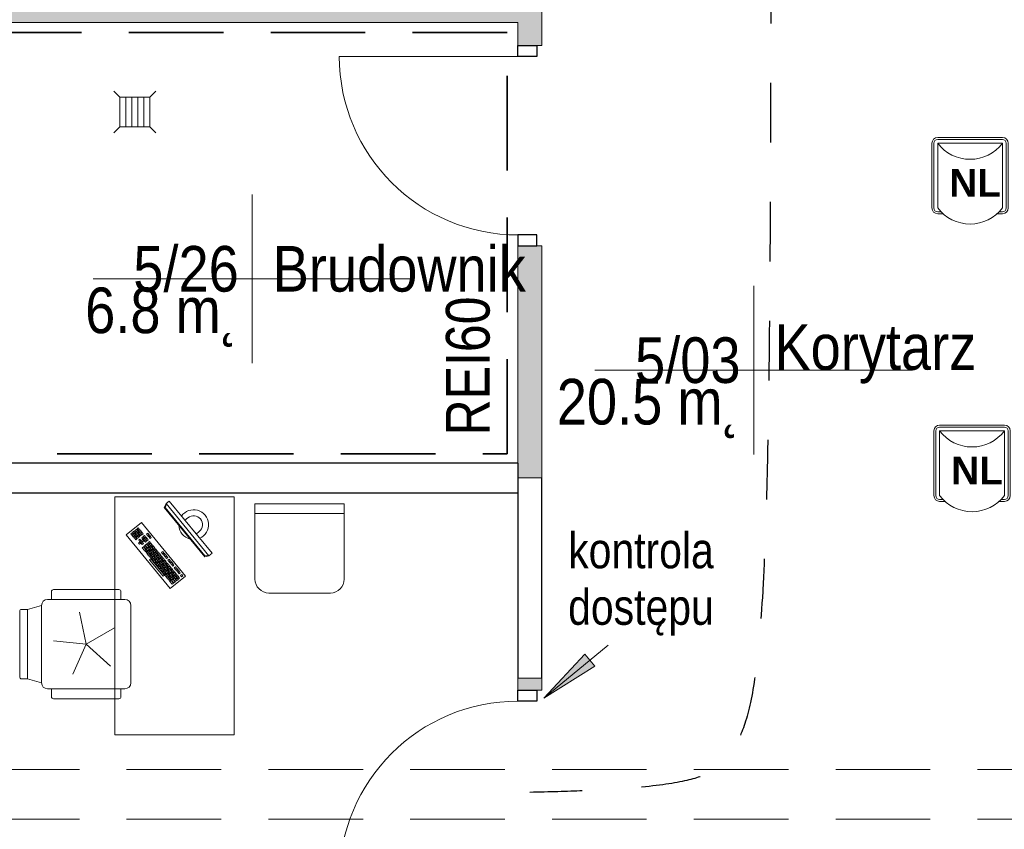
# Model space of a CAD drawing. Header units: centimetres. Extents: x -1316 to 21770, y -8842 to 3590.
# Tile 16 of 125: x 34 to 530, y 391 to 799. Entities that reach past the tile are written whole.
import ezdxf

# ---------------------------------------------------------------- set-up
doc = ezdxf.new("R2010")
doc.units = ezdxf.units.CM
for name, pattern in [('Dash', [60, 30, -30]), ('Hidden', [71.4375, 47.625, -23.8125]), ('Ukryte', [71.438, 47.625, -23.813])]:
    doc.linetypes.add(name, pattern=pattern)
for name, color, linetype, lineweight in [('A-AREA-IDEN', 2, 'Continuous', 13), ('A-DETL', 90, 'Continuous', 9), ('A-DETL-GENF', 92, 'Continuous', 9), ('A-DETL-HDLN', 90, 'Ukryte', 9), ('A-DETL-MEDM', 33, 'Continuous', 13), ('A-DOOR', 31, 'Continuous', 13), ('A-WALL', 113, 'Continuous', 13), ('A-WALL-PATT', 111, 'Continuous', 13), ('G-ANNO-TEXT', 231, 'Continuous', 13), ('I-FURN', 30, 'Continuous', 9), ('P-SANR-FIXT', 6, 'Continuous', 9), ('PRZYW_Elementy_inst_przyw', 7, 'Continuous', 9)]:
    doc.layers.add(name, color=color, linetype=linetype, lineweight=lineweight)
doc.styles.add('adam', font='arialbd.ttf')
doc.styles.add('Arial Narrow', font='ARIALN.TTF', dxfattribs={"height": 22})
doc.styles.add('Arial Narrow_6', font='ARIALN.TTF', dxfattribs={"height": 18})
doc.styles.add('Arial_11', font='arial.ttf', dxfattribs={"width": 0.85, "height": 23})

# ---------------------------------------------------------------- blocks, each defined once
blk = doc.blocks.new('kratka ściekowa - kratka ściekowa-822328-5_piętro III __10_50 m_ - stan projektowany')
at = {"layer": 'P-SANR-FIXT'}
for p, q in [((-10.5, 10.5), (-7.5, 7.5)), ((10.5, 10.5), (7.5, 7.5)), ((-7.5, 7.5), (-7.5, -7.5)), ((7.5, 7.5), (-7.5, 7.5)), ((-4.5, 7.5), (-4.5, -7.5)), ((-1.5, 7.5), (-1.5, -7.5)), ((1.5, 7.5), (1.5, -7.5)), ((4.5, 7.5), (4.5, -7.5)), ((7.5, -7.5), (7.5, 7.5)), ((-10.5, -10.5), (-7.5, -7.5)), ((-7.5, -7.5), (7.5, -7.5)), ((7.5, -7.5), (10.5, -10.5))]:
    blk.add_line(p, q, dxfattribs=at)
blk = doc.blocks.new('DRZWI 1S - automatyczna etykieta - Drzwi 90-2322410-5_piętro III __10_50 m_ - stan projektowany')
at = {"layer": 'A-DETL-GENF'}
for p, q in [((-50.5, 3.5), (-45, 3.5)), ((-50.5, -6), (-50.5, 3.5)), ((-45, 3.5), (-45, -6)), ((45, 3.5), (50.5, 3.5)), ((45, -6), (45, 3.5)), ((50.5, 3.5), (50.5, -6)), ((-45, -6), (-50.5, -6)), ((50.5, -6), (45, -6))]:
    blk.add_line(p, q, dxfattribs=at)
at = {"layer": 'A-DETL-MEDM', "lineweight": 25}
for p, q in [((-50.5, -6), (-50.5, 3.5)), ((-50.5, 3.5), (-45, 3.5)), ((-45, 3.5), (-45, -6)), ((45, 3.5), (45, -6)), ((50.5, 3.5), (45, 3.5)), ((50.5, -6), (50.5, 3.5)), ((-45, -6), (-50.5, -6)), ((45, -6), (50.5, -6))]:
    blk.add_line(p, q, dxfattribs=at)
at = {"layer": 'A-DOOR'}
blk.add_line((45, -6), (45, -96), dxfattribs=at)
blk.add_arc((45, -6), 90, 180, 270, dxfattribs=at)
blk = doc.blocks.new('DRZWI 1S - automatyczna etykieta - Drzwi 90 _PPOŻ EI30 łazienkowe_-2486748-5_piętro III __10_50 m_ - stan projektowany')
at = {"layer": 'A-DETL-GENF'}
for p, q in [((-50.5, 6), (-50.5, -3.5)), ((-45, 6), (-50.5, 6)), ((-45, -3.5), (-45, 6)), ((50.5, 6), (45, 6)), ((45, 6), (45, -3.5)), ((50.5, -3.5), (50.5, 6)), ((-50.5, -3.5), (-45, -3.5)), ((45, -3.5), (50.5, -3.5))]:
    blk.add_line(p, q, dxfattribs=at)
at = {"layer": 'A-DETL-MEDM', "lineweight": 25}
for p, q in [((-45, 6), (-50.5, 6)), ((-50.5, 6), (-50.5, -3.5)), ((-45, -3.5), (-45, 6)), ((45, -3.5), (45, 6)), ((45, 6), (50.5, 6)), ((50.5, 6), (50.5, -3.5)), ((-50.5, -3.5), (-45, -3.5)), ((50.5, -3.5), (45, -3.5))]:
    blk.add_line(p, q, dxfattribs=at)
at = {"layer": 'A-DOOR'}
blk.add_line((45, 6), (45, 96), dxfattribs=at)
blk.add_arc((45, 6), 90, 90, 180, dxfattribs=at)
blk = doc.blocks.new('biurko lekarskie 60x120 - biurko lekarskie 60x120-1270917-5_piętro III __10_50 m_ - stan projektowany')
at = {"layer": 'I-FURN'}
for p, q in [((-76.23, 30), (43.77, 30)), ((-76.23, -30), (-76.23, 30)), ((43.77, 30), (43.77, -30)), ((-2.52, 2.15), (24.52, 24.38)), ((22.75, 20.08), (22.13, 19.57)), ((23.25, 19.46), (22.75, 20.08)), ((23.52, 20.71), (22.9, 20.21)), ((22.9, 20.21), (23.41, 19.59)), ((23.41, 19.59), (24.03, 20.1)), ((24.03, 20.1), (23.52, 20.71)), ((24.15, 19.94), (23.54, 19.43)), ((24.29, 21.35), (23.67, 20.84)), ((23.67, 20.84), (24.18, 20.22)), ((24.66, 19.32), (24.15, 19.94)), ((24.18, 20.22), (24.8, 20.73)), ((24.8, 20.73), (24.29, 21.35)), ((24.93, 20.58), (24.31, 20.07)), ((24.31, 20.07), (24.82, 19.45)), ((25.06, 21.99), (24.45, 21.48)), ((24.45, 21.48), (24.95, 20.86)), ((24.52, 24.38), (30.87, 16.66)), ((24.82, 19.45), (25.43, 19.96)), ((25.43, 19.96), (24.93, 20.58)), ((24.95, 20.86), (25.57, 21.37)), ((25.57, 21.37), (25.06, 21.99)), ((25.7, 21.21), (25.08, 20.7)), ((25.08, 20.7), (25.59, 20.09)), ((25.59, 20.09), (26.21, 20.59)), ((26.21, 20.59), (25.7, 21.21)), ((26.33, 20.44), (25.72, 19.93)), ((25.72, 19.93), (26.22, 19.31)), ((26.84, 19.82), (26.33, 20.44)), ((30.87, 16.66), (3.83, -5.57)), ((16.57, 15), (15.95, 14.49)), ((17.08, 14.38), (16.57, 15)), ((18.11, 16.27), (16.72, 15.13)), ((16.72, 15.13), (17.23, 14.51)), ((17.23, 14.51), (18.62, 15.65)), ((18.75, 15.5), (17.36, 14.35)), ((18.62, 15.65), (18.11, 16.27)), ((19.26, 14.88), (18.75, 15.5)), ((20.29, 16.77), (19.67, 16.26)), ((19.67, 16.26), (20.18, 15.64)), ((20.43, 18.17), (19.81, 17.67)), ((19.81, 17.67), (20.32, 17.05)), ((20.18, 15.64), (20.8, 16.15)), ((20.8, 16.15), (20.29, 16.77)), ((20.32, 17.05), (20.94, 17.56)), ((20.94, 17.56), (20.43, 18.17)), ((21.06, 17.4), (20.45, 16.89)), ((20.45, 16.89), (20.95, 16.28)), ((21.56, 15.22), (20.94, 14.71)), ((20.95, 16.28), (21.57, 16.78)), ((21.57, 16.78), (21.06, 17.4)), ((21.7, 16.63), (21.08, 16.12)), ((21.08, 16.12), (21.59, 15.5)), ((21.84, 18.04), (21.22, 17.53)), ((21.22, 17.53), (21.73, 16.91)), ((22.07, 14.6), (21.56, 15.22)), ((21.59, 15.5), (22.21, 16.01)), ((22.21, 16.01), (21.7, 16.63)), ((22.33, 15.86), (21.72, 15.35)), ((21.72, 15.35), (22.22, 14.73)), ((21.73, 16.91), (22.34, 17.42)), ((22.34, 17.42), (21.84, 18.04)), ((22.13, 19.57), (22.64, 18.95)), ((22.22, 14.73), (22.84, 15.24)), ((22.84, 15.24), (22.33, 15.86)), ((22.97, 15.08), (22.35, 14.58)), ((23.11, 16.49), (22.49, 15.98)), ((22.49, 15.98), (23, 15.37)), ((22.64, 18.95), (23.25, 19.46)), ((23.38, 19.31), (22.76, 18.8)), ((22.76, 18.8), (23.27, 18.18)), ((23.48, 14.47), (22.97, 15.08)), ((23, 15.37), (23.61, 15.87)), ((23.61, 15.87), (23.11, 16.49)), ((23.74, 15.72), (23.12, 15.21)), ((23.12, 15.21), (23.63, 14.59)), ((23.27, 18.18), (23.89, 18.69)), ((23.89, 18.69), (23.38, 19.31)), ((24.02, 18.53), (23.4, 18.03)), ((23.4, 18.03), (23.91, 17.41)), ((23.54, 19.43), (24.04, 18.82)), ((23.63, 14.59), (24.25, 15.1)), ((24.25, 15.1), (23.74, 15.72)), ((23.91, 17.41), (24.52, 17.92)), ((24.52, 17.92), (24.02, 18.53)), ((24.65, 17.76), (24.03, 17.25)), ((24.03, 17.25), (24.54, 16.64)), ((24.04, 18.82), (24.66, 19.32)), ((24.79, 19.17), (24.17, 18.66)), ((24.17, 18.66), (24.68, 18.04)), ((24.54, 16.64), (25.16, 17.14)), ((25.16, 17.14), (24.65, 17.76)), ((25.29, 16.99), (24.67, 16.48)), ((24.67, 16.48), (25.18, 15.86)), ((24.68, 18.04), (25.3, 18.55)), ((25.3, 18.55), (24.79, 19.17)), ((25.42, 18.4), (24.81, 17.89)), ((24.81, 17.89), (25.31, 17.27)), ((25.56, 19.81), (24.94, 19.3)), ((24.94, 19.3), (25.45, 18.68)), ((25.18, 15.86), (25.79, 16.37)), ((25.79, 16.37), (25.29, 16.99)), ((25.31, 17.27), (25.93, 17.78)), ((25.93, 17.78), (25.42, 18.4)), ((26.06, 17.63), (25.44, 17.12)), ((25.44, 17.12), (25.95, 16.5)), ((25.45, 18.68), (26.07, 19.19)), ((26.07, 19.19), (25.56, 19.81)), ((26.2, 19.03), (25.58, 18.52)), ((25.58, 18.52), (26.09, 17.91)), ((25.95, 16.5), (26.57, 17.01)), ((26.57, 17.01), (26.06, 17.63)), ((26.09, 17.91), (26.7, 18.41)), ((26.7, 18.41), (26.2, 19.03)), ((26.83, 18.26), (26.21, 17.75)), ((26.21, 17.75), (26.72, 17.13)), ((26.22, 19.31), (26.84, 19.82)), ((26.97, 19.67), (26.35, 19.16)), ((26.35, 19.16), (26.86, 18.54)), ((26.72, 17.13), (27.34, 17.64)), ((27.34, 17.64), (26.83, 18.26)), ((26.86, 18.54), (27.48, 19.05)), ((27.48, 19.05), (26.97, 19.67)), ((27.6, 18.9), (26.99, 18.39)), ((26.99, 18.39), (27.49, 17.77)), ((27.49, 17.77), (28.11, 18.28)), ((28.11, 18.28), (27.6, 18.9)), ((3.73, 5.74), (12.07, 12.6)), ((12.58, 11.98), (4.24, 5.12)), ((11.16, 10.55), (10.54, 10.04)), ((10.54, 10.04), (11.05, 9.43)), ((11.05, 9.43), (11.67, 9.93)), ((11.67, 9.93), (11.16, 10.55)), ((11.93, 11.19), (11.31, 10.68)), ((11.31, 10.68), (11.82, 10.06)), ((11.82, 10.06), (12.44, 10.57)), ((12.44, 10.57), (11.93, 11.19)), ((12.57, 10.42), (11.95, 9.91)), ((12.07, 12.6), (12.58, 11.98)), ((12.71, 11.82), (12.09, 11.31)), ((12.09, 11.31), (12.6, 10.7)), ((13.08, 9.8), (12.57, 10.42)), ((12.6, 10.7), (13.21, 11.2)), ((13.21, 11.2), (12.71, 11.82)), ((13.34, 11.05), (12.72, 10.54)), ((12.72, 10.54), (13.23, 9.92)), ((13.48, 12.46), (12.86, 11.95)), ((12.86, 11.95), (13.37, 11.33)), ((13.23, 9.92), (13.85, 10.43)), ((13.85, 10.43), (13.34, 11.05)), ((13.98, 10.28), (13.36, 9.77)), ((13.37, 11.33), (13.99, 11.84)), ((13.99, 11.84), (13.48, 12.46)), ((14.11, 11.69), (13.49, 11.18)), ((13.49, 11.18), (14, 10.56)), ((14.25, 13.09), (13.63, 12.58)), ((13.63, 12.58), (14.14, 11.97)), ((14.48, 9.66), (13.98, 10.28)), ((14, 10.56), (14.62, 11.07)), ((14.62, 11.07), (14.11, 11.69)), ((14.75, 10.91), (14.13, 10.41)), ((14.13, 10.41), (14.64, 9.79)), ((14.14, 11.97), (14.76, 12.48)), ((14.76, 12.48), (14.25, 13.09)), ((14.88, 12.32), (14.27, 11.81)), ((14.27, 11.81), (14.78, 11.19)), ((15.02, 13.73), (14.4, 13.22)), ((14.4, 13.22), (14.91, 12.6)), ((14.64, 9.79), (15.26, 10.3)), ((15.26, 10.3), (14.75, 10.91)), ((15.38, 10.14), (14.76, 9.63)), ((14.78, 11.19), (15.39, 11.7)), ((15.39, 11.7), (14.88, 12.32)), ((15.52, 11.55), (14.9, 11.04)), ((14.9, 11.04), (15.41, 10.42)), ((14.91, 12.6), (15.53, 13.11)), ((15.53, 13.11), (15.02, 13.73)), ((15.66, 12.96), (15.04, 12.45)), ((15.04, 12.45), (15.55, 11.83)), ((15.79, 14.36), (15.18, 13.86)), ((15.18, 13.86), (15.68, 13.24)), ((15.89, 9.52), (15.38, 10.14)), ((15.41, 10.42), (16.03, 10.93)), ((16.03, 10.93), (15.52, 11.55)), ((16.16, 10.78), (15.54, 10.27)), ((15.54, 10.27), (16.05, 9.65)), ((15.55, 11.83), (16.17, 12.34)), ((16.17, 12.34), (15.66, 12.96)), ((16.29, 12.18), (15.67, 11.68)), ((15.67, 11.68), (16.18, 11.06)), ((15.68, 13.24), (16.3, 13.75)), ((16.3, 13.75), (15.79, 14.36)), ((16.43, 13.59), (15.81, 13.08)), ((15.81, 13.08), (16.32, 12.46)), ((15.95, 14.49), (16.46, 13.87)), ((16.05, 9.65), (16.66, 10.16)), ((16.66, 10.16), (16.16, 10.78)), ((16.79, 10), (16.17, 9.5)), ((16.18, 11.06), (16.8, 11.57)), ((16.8, 11.57), (16.29, 12.18)), ((16.93, 11.41), (16.31, 10.9)), ((16.31, 10.9), (16.82, 10.29)), ((16.32, 12.46), (16.94, 12.97)), ((16.94, 12.97), (16.43, 13.59)), ((17.06, 12.82), (16.45, 12.31)), ((16.45, 12.31), (16.96, 11.69)), ((16.46, 13.87), (17.08, 14.38)), ((17.2, 14.23), (16.58, 13.72)), ((16.58, 13.72), (17.09, 13.1)), ((17.3, 9.39), (16.79, 10)), ((16.82, 10.29), (17.44, 10.79)), ((17.44, 10.79), (16.93, 11.41)), ((17.56, 10.64), (16.94, 10.13)), ((16.94, 10.13), (17.45, 9.51)), ((16.96, 11.69), (17.57, 12.2)), ((17.57, 12.2), (17.06, 12.82)), ((17.7, 12.05), (17.08, 11.54)), ((17.08, 11.54), (17.59, 10.92)), ((17.09, 13.1), (17.71, 13.61)), ((17.71, 13.61), (17.2, 14.23)), ((17.84, 13.45), (17.22, 12.95)), ((17.22, 12.95), (17.73, 12.33)), ((17.36, 14.35), (17.86, 13.74)), ((17.45, 9.51), (18.07, 10.02)), ((18.07, 10.02), (17.56, 10.64)), ((17.59, 10.92), (18.21, 11.43)), ((18.21, 11.43), (17.7, 12.05)), ((18.34, 11.27), (17.72, 10.77)), ((17.72, 10.77), (18.23, 10.15)), ((17.73, 12.33), (18.35, 12.84)), ((18.35, 12.84), (17.84, 13.45)), ((18.47, 12.68), (17.85, 12.17)), ((17.85, 12.17), (18.36, 11.56)), ((17.86, 13.74), (19.26, 14.88)), ((19.38, 14.72), (17.99, 13.58)), ((17.99, 13.58), (18.5, 12.96)), ((18.23, 10.15), (18.84, 10.66)), ((18.84, 10.66), (18.34, 11.27)), ((18.36, 11.56), (18.98, 12.06)), ((18.98, 12.06), (18.47, 12.68)), ((19.11, 11.91), (18.49, 11.4)), ((18.49, 11.4), (19, 10.78)), ((18.5, 12.96), (19.89, 14.11)), ((19.24, 13.32), (18.63, 12.81)), ((18.63, 12.81), (19.14, 12.19)), ((19, 10.78), (19.62, 11.29)), ((19.62, 11.29), (19.11, 11.91)), ((19.14, 12.19), (19.75, 12.7)), ((19.75, 12.7), (19.24, 13.32)), ((19.88, 12.54), (19.26, 12.04)), ((19.26, 12.04), (19.77, 11.42)), ((19.89, 14.11), (19.38, 14.72)), ((20.02, 13.95), (19.4, 13.44)), ((19.4, 13.44), (19.91, 12.83)), ((19.77, 11.42), (20.39, 11.93)), ((20.39, 11.93), (19.88, 12.54)), ((19.91, 12.83), (20.53, 13.33)), ((20.53, 13.33), (20.02, 13.95)), ((20.65, 13.18), (20.03, 12.67)), ((20.03, 12.67), (20.54, 12.05)), ((20.54, 12.05), (21.16, 12.56)), ((21.16, 12.56), (20.65, 13.18)), ((20.94, 14.71), (21.45, 14.1)), ((21.45, 14.1), (22.07, 14.6)), ((22.2, 14.45), (21.58, 13.94)), ((21.58, 13.94), (22.09, 13.32)), ((22.09, 13.32), (22.71, 13.83)), ((22.71, 13.83), (22.2, 14.45)), ((22.35, 14.58), (22.86, 13.96)), ((23.39, 12.84), (22.77, 12.33)), ((22.77, 12.33), (23.28, 11.72)), ((22.86, 13.96), (23.48, 14.47)), ((23.28, 11.72), (23.9, 12.22)), ((23.9, 12.22), (23.39, 12.84)), ((24.16, 13.48), (23.54, 12.97)), ((23.54, 12.97), (24.05, 12.35)), ((24.05, 12.35), (24.67, 12.86)), ((24.67, 12.86), (24.16, 13.48)), ((24.93, 14.11), (24.32, 13.6)), ((24.32, 13.6), (24.83, 12.99)), ((24.83, 12.99), (25.44, 13.49)), ((25.44, 13.49), (24.93, 14.11)), ((4.24, 5.12), (3.73, 5.74)), ((4.98, 5.47), (4.36, 4.96)), ((4.36, 4.96), (4.87, 4.35)), ((5.49, 4.85), (4.98, 5.47)), ((5.75, 6.11), (5.14, 5.6)), ((5.14, 5.6), (5.64, 4.98)), ((5.64, 4.98), (6.26, 5.49)), ((6.26, 5.49), (5.75, 6.11)), ((6.39, 5.33), (5.77, 4.83)), ((5.91, 6.23), (6.53, 6.74)), ((6.42, 5.62), (5.91, 6.23)), ((6.9, 4.72), (6.39, 5.33)), ((7.03, 6.12), (6.42, 5.62)), ((6.53, 6.74), (7.03, 6.12)), ((6.54, 5.46), (7.16, 5.97)), ((7.05, 4.84), (6.54, 5.46)), ((7.3, 7.38), (6.68, 6.87)), ((6.68, 6.87), (7.19, 6.25)), ((7.67, 5.35), (7.05, 4.84)), ((7.16, 5.97), (7.67, 5.35)), ((7.18, 4.69), (7.8, 5.2)), ((7.19, 6.25), (7.81, 6.76)), ((7.81, 6.76), (7.3, 7.38)), ((7.93, 6.6), (7.32, 6.1)), ((7.32, 6.1), (7.82, 5.48)), ((8.07, 8.01), (7.45, 7.5)), ((7.45, 7.5), (7.96, 6.89)), ((7.8, 5.2), (8.3, 4.58)), ((7.82, 5.48), (8.44, 5.99)), ((8.44, 5.99), (7.93, 6.6)), ((8.57, 5.83), (7.95, 5.32)), ((7.95, 5.32), (8.46, 4.71)), ((7.96, 6.89), (8.58, 7.39)), ((9.21, 6.62), (8.07, 8.01)), ((8.71, 7.24), (8.09, 6.73)), ((8.09, 6.73), (8.6, 6.11)), ((8.84, 8.65), (8.23, 8.14)), ((8.23, 8.14), (8.73, 7.52)), ((8.46, 4.71), (9.08, 5.21)), ((9.08, 5.21), (8.57, 5.83)), ((9.2, 5.06), (8.59, 4.55)), ((8.6, 6.11), (9.21, 6.62)), ((9.34, 6.47), (8.72, 5.96)), ((8.72, 5.96), (9.23, 5.34)), ((8.73, 7.52), (9.35, 8.03)), ((9.35, 8.03), (8.84, 8.65)), ((9.48, 7.87), (8.86, 7.37)), ((8.86, 7.37), (9.37, 6.75)), ((9.62, 9.28), (9, 8.77)), ((9, 8.77), (9.51, 8.16)), ((9.71, 4.44), (9.2, 5.06)), ((9.23, 5.34), (9.85, 5.85)), ((9.85, 5.85), (9.34, 6.47)), ((9.98, 5.69), (9.36, 5.19)), ((9.36, 5.19), (9.87, 4.57)), ((9.37, 6.75), (9.99, 7.26)), ((9.99, 7.26), (9.48, 7.87)), ((10.11, 7.1), (9.5, 6.59)), ((9.5, 6.59), (10, 5.98)), ((9.51, 8.16), (10.12, 8.66)), ((10.12, 8.66), (9.62, 9.28)), ((10.25, 8.51), (9.63, 8)), ((9.63, 8), (10.14, 7.38)), ((10.39, 9.92), (9.77, 9.41)), ((9.77, 9.41), (10.28, 8.79)), ((9.87, 4.57), (10.48, 5.08)), ((10.48, 5.08), (9.98, 5.69)), ((10, 5.98), (10.62, 6.48)), ((10.62, 6.48), (10.11, 7.1)), ((10.75, 6.33), (10.13, 5.82)), ((10.13, 5.82), (10.64, 5.2)), ((10.14, 7.38), (10.76, 7.89)), ((10.76, 7.89), (10.25, 8.51)), ((10.89, 7.74), (10.27, 7.23)), ((10.27, 7.23), (10.78, 6.61)), ((10.28, 8.79), (10.9, 9.3)), ((10.9, 9.3), (10.39, 9.92)), ((11.02, 9.15), (10.41, 8.64)), ((10.41, 8.64), (10.91, 8.02)), ((10.64, 5.2), (11.26, 5.71)), ((11.26, 5.71), (10.75, 6.33)), ((11.38, 5.56), (10.77, 5.05)), ((10.77, 5.05), (11.27, 4.43)), ((10.78, 6.61), (11.39, 7.12)), ((11.39, 7.12), (10.89, 7.74)), ((11.52, 6.97), (10.9, 6.46)), ((10.9, 6.46), (11.41, 5.84)), ((10.91, 8.02), (11.53, 8.53)), ((11.53, 8.53), (11.02, 9.15)), ((11.66, 8.37), (11.04, 7.86)), ((11.04, 7.86), (11.55, 7.25)), ((11.8, 9.78), (11.18, 9.27)), ((11.18, 9.27), (11.69, 8.65)), ((11.89, 4.94), (11.38, 5.56)), ((11.41, 5.84), (12.03, 6.35)), ((12.03, 6.35), (11.52, 6.97)), ((12.16, 6.19), (11.54, 5.68)), ((11.54, 5.68), (12.05, 5.07)), ((11.55, 7.25), (12.17, 7.75)), ((12.17, 7.75), (11.66, 8.37)), ((12.29, 7.6), (11.68, 7.09)), ((11.68, 7.09), (12.18, 6.47)), ((11.69, 8.65), (12.3, 9.16)), ((12.3, 9.16), (11.8, 9.78)), ((12.43, 9.01), (11.81, 8.5)), ((11.81, 8.5), (12.32, 7.88)), ((11.95, 9.91), (12.46, 9.29)), ((12.05, 5.07), (12.66, 5.57)), ((12.66, 5.57), (12.16, 6.19)), ((12.18, 6.47), (12.8, 6.98)), ((12.8, 6.98), (12.29, 7.6)), ((12.93, 6.83), (12.31, 6.32)), ((12.31, 6.32), (12.82, 5.7)), ((12.32, 7.88), (12.94, 8.39)), ((12.94, 8.39), (12.43, 9.01)), ((13.07, 8.24), (12.45, 7.73)), ((12.45, 7.73), (12.96, 7.11)), ((12.46, 9.29), (13.08, 9.8)), ((13.2, 9.64), (12.58, 9.13)), ((12.58, 9.13), (13.09, 8.52)), ((12.82, 5.7), (13.44, 6.21)), ((13.44, 6.21), (12.93, 6.83)), ((12.96, 7.11), (13.57, 7.62)), ((13.57, 7.62), (13.07, 8.24)), ((13.7, 7.46), (13.08, 6.95)), ((13.08, 6.95), (13.59, 6.34)), ((13.09, 8.52), (13.71, 9.02)), ((13.71, 9.02), (13.2, 9.64)), ((13.84, 8.87), (13.22, 8.36)), ((13.22, 8.36), (13.73, 7.74)), ((13.36, 9.77), (13.87, 9.15)), ((14.12, 5.22), (13.5, 4.71)), ((13.54, -15.18), (38.3, 5.18)), ((13.59, 6.34), (14.21, 6.85)), ((14.21, 6.85), (13.7, 7.46)), ((13.73, 7.74), (14.35, 8.25)), ((14.35, 8.25), (13.84, 8.87)), ((14.47, 8.1), (13.86, 7.59)), ((13.86, 7.59), (14.36, 6.97)), ((13.87, 9.15), (14.48, 9.66)), ((14.61, 9.51), (13.99, 9)), ((13.99, 9), (14.5, 8.38)), ((14.63, 4.6), (14.12, 5.22)), ((14.89, 5.85), (14.28, 5.35)), ((14.28, 5.35), (14.78, 4.73)), ((14.36, 6.97), (14.98, 7.48)), ((14.98, 7.48), (14.47, 8.1)), ((14.5, 8.38), (15.12, 8.89)), ((15.12, 8.89), (14.61, 9.51)), ((15.25, 8.73), (14.63, 8.23)), ((14.63, 8.23), (15.14, 7.61)), ((14.76, 9.63), (15.27, 9.01)), ((14.78, 4.73), (15.4, 5.24)), ((15.4, 5.24), (14.89, 5.85)), ((15.67, 6.49), (15.05, 5.98)), ((15.05, 5.98), (15.56, 5.36)), ((15.14, 7.61), (15.75, 8.12)), ((15.75, 8.12), (15.25, 8.73)), ((15.27, 9.01), (15.89, 9.52)), ((16.02, 9.37), (15.4, 8.86)), ((15.4, 8.86), (15.91, 8.24)), ((15.56, 5.36), (16.17, 5.87)), ((16.17, 5.87), (15.67, 6.49)), ((15.91, 8.24), (16.53, 8.75)), ((16.53, 8.75), (16.02, 9.37)), ((16.17, 9.5), (16.68, 8.88)), ((16.68, 8.88), (17.3, 9.39)), ((38.3, 5.18), (40.32, 4.25)), ((3.83, -5.57), (-2.52, 2.15)), ((1.12, 2.3), (-0.27, 1.15)), ((-0.27, 1.15), (0.24, 0.53)), ((0.24, 0.53), (1.63, 1.68)), ((1.75, 1.52), (0.36, 0.38)), ((0.36, 0.38), (0.87, -0.24)), ((0.87, -0.24), (2.26, 0.91)), ((2.39, 0.75), (1, -0.39)), ((1.63, 1.68), (1.12, 2.3)), ((1.89, 2.93), (1.27, 2.42)), ((1.27, 2.42), (1.78, 1.8)), ((1.51, -1.01), (2.9, 0.13)), ((2.26, 0.91), (1.75, 1.52)), ((1.78, 1.8), (2.4, 2.31)), ((2.4, 2.31), (1.89, 2.93)), ((2.53, 2.16), (1.91, 1.65)), ((1.91, 1.65), (2.42, 1.03)), ((2.66, 3.57), (2.05, 3.06)), ((2.05, 3.06), (2.55, 2.44)), ((2.9, 0.13), (2.39, 0.75)), ((2.42, 1.03), (3.03, 1.54)), ((3.03, 1.54), (2.53, 2.16)), ((3.16, 1.39), (2.54, 0.88)), ((2.54, 0.88), (3.05, 0.26)), ((2.55, 2.44), (3.17, 2.95)), ((3.17, 2.95), (2.66, 3.57)), ((3.3, 2.79), (2.68, 2.29)), ((2.68, 2.29), (3.19, 1.67)), ((3.44, 4.2), (2.82, 3.69)), ((2.82, 3.69), (3.33, 3.08)), ((3.05, 0.26), (3.67, 0.77)), ((3.67, 0.77), (3.16, 1.39)), ((3.8, 0.61), (3.18, 0.11)), ((3.18, 0.11), (3.69, -0.51)), ((3.19, 1.67), (3.81, 2.18)), ((3.81, 2.18), (3.3, 2.79)), ((3.93, 2.02), (3.32, 1.51)), ((3.32, 1.51), (3.82, 0.9)), ((3.33, 3.08), (3.94, 3.58)), ((3.94, 3.58), (3.44, 4.2)), ((4.07, 3.43), (3.45, 2.92)), ((3.45, 2.92), (3.96, 2.3)), ((4.21, 4.84), (3.59, 4.33)), ((3.59, 4.33), (4.1, 3.71)), ((4.31, 0), (3.8, 0.61)), ((3.82, 0.9), (4.44, 1.4)), ((4.44, 1.4), (3.93, 2.02)), ((4.57, 1.25), (3.95, 0.74)), ((3.95, 0.74), (4.46, 0.12)), ((3.96, 2.3), (4.58, 2.81)), ((4.58, 2.81), (4.07, 3.43)), ((4.71, 2.66), (4.09, 2.15)), ((4.09, 2.15), (4.6, 1.53)), ((4.1, 3.71), (4.72, 4.22)), ((4.72, 4.22), (4.21, 4.84)), ((4.84, 4.06), (4.23, 3.56)), ((4.23, 3.56), (4.73, 2.94)), ((4.46, 0.12), (5.08, 0.63)), ((5.08, 0.63), (4.57, 1.25)), ((5.2, 0.48), (4.59, -0.03)), ((4.6, 1.53), (5.21, 2.04)), ((5.21, 2.04), (4.71, 2.66)), ((5.34, 1.88), (4.72, 1.38)), ((4.72, 1.38), (5.23, 0.76)), ((4.73, 2.94), (5.35, 3.45)), ((5.35, 3.45), (4.84, 4.06)), ((5.48, 3.29), (4.86, 2.78)), ((4.86, 2.78), (5.37, 2.17)), ((4.87, 4.35), (5.49, 4.85)), ((5.62, 4.7), (5, 4.19)), ((5, 4.19), (5.51, 3.57)), ((5.71, -0.14), (5.2, 0.48)), ((5.23, 0.76), (5.85, 1.27)), ((5.85, 1.27), (5.34, 1.88)), ((5.98, 1.11), (5.36, 0.6)), ((5.36, 0.6), (5.87, -0.01)), ((5.37, 2.17), (5.99, 2.67)), ((5.99, 2.67), (5.48, 3.29)), ((6.11, 2.52), (5.5, 2.01)), ((5.5, 2.01), (6, 1.39)), ((5.51, 3.57), (6.12, 4.08)), ((6.12, 4.08), (5.62, 4.7)), ((6.25, 3.93), (5.63, 3.42)), ((5.63, 3.42), (6.14, 2.8)), ((5.77, 4.83), (6.28, 4.21)), ((5.87, -0.01), (6.48, 0.49)), ((6.48, 0.49), (5.98, 1.11)), ((6, 1.39), (6.62, 1.9)), ((6.62, 1.9), (6.11, 2.52)), ((6.75, 1.75), (6.13, 1.24)), ((6.13, 1.24), (6.64, 0.62)), ((6.14, 2.8), (6.76, 3.31)), ((6.76, 3.31), (6.25, 3.93)), ((6.89, 3.15), (6.27, 2.65)), ((6.27, 2.65), (6.78, 2.03)), ((6.28, 4.21), (6.9, 4.72)), ((7.02, 4.56), (6.41, 4.05)), ((6.41, 4.05), (6.91, 3.44)), ((6.64, 0.62), (7.26, 1.13)), ((7.26, 1.13), (6.75, 1.75)), ((6.78, 2.03), (7.39, 2.54)), ((7.39, 2.54), (6.89, 3.15)), ((7.52, 2.38), (6.9, 1.87)), ((6.9, 1.87), (7.41, 1.26)), ((6.91, 3.44), (7.53, 3.94)), ((7.53, 3.94), (7.02, 4.56)), ((7.66, 3.79), (7.04, 3.28)), ((7.04, 3.28), (7.55, 2.66)), ((7.69, 4.07), (7.18, 4.69)), ((7.94, 0.14), (7.32, -0.37)), ((7.41, 1.26), (8.03, 1.76)), ((8.03, 1.76), (7.52, 2.38)), ((7.55, 2.66), (8.17, 3.17)), ((8.17, 3.17), (7.66, 3.79)), ((8.29, 3.02), (7.68, 2.51)), ((7.68, 2.51), (8.18, 1.89)), ((8.3, 4.58), (7.69, 4.07)), ((7.81, 3.92), (8.43, 4.42)), ((8.32, 3.3), (7.81, 3.92)), ((8.45, -0.48), (7.94, 0.14)), ((8.18, 1.89), (8.8, 2.4)), ((8.8, 2.4), (8.29, 3.02)), ((8.94, 3.81), (8.32, 3.3)), ((8.43, 4.42), (8.94, 3.81)), ((8.45, 3.14), (9.07, 3.65)), ((8.96, 2.53), (8.45, 3.14)), ((8.59, 4.55), (9.09, 3.93)), ((9.49, 1.41), (8.87, 0.9)), ((8.87, 0.9), (9.38, 0.28)), ((9.57, 3.03), (8.96, 2.53)), ((9.07, 3.65), (9.57, 3.03)), ((9.09, 3.93), (9.71, 4.44)), ((9.84, 4.29), (9.22, 3.78)), ((9.22, 3.78), (9.73, 3.16)), ((9.38, 0.28), (10, 0.79)), ((10, 0.79), (9.49, 1.41)), ((9.64, 1.54), (10.26, 2.04)), ((10.15, 0.92), (9.64, 1.54)), ((9.73, 3.16), (10.35, 3.67)), ((10.35, 3.67), (9.84, 4.29)), ((10.61, 4.92), (9.99, 4.41)), ((9.99, 4.41), (10.5, 3.8)), ((10.77, 1.43), (10.15, 0.92)), ((10.26, 2.04), (10.77, 1.43)), ((11.03, 2.68), (10.41, 2.17)), ((10.41, 2.17), (10.92, 1.55)), ((10.5, 3.8), (11.12, 4.3)), ((11.12, 4.3), (10.61, 4.92)), ((10.92, 1.55), (11.54, 2.06)), ((11.54, 2.06), (11.03, 2.68)), ((11.8, 3.31), (11.19, 2.81)), ((11.19, 2.81), (11.69, 2.19)), ((11.27, 4.43), (11.89, 4.94)), ((11.69, 2.19), (12.31, 2.7)), ((12.31, 2.7), (11.8, 3.31)), ((13.35, 4.58), (12.73, 4.08)), ((12.73, 4.08), (13.24, 3.46)), ((13.24, 3.46), (13.86, 3.97)), ((13.86, 3.97), (13.35, 4.58)), ((13.5, 4.71), (14.01, 4.09)), ((13.99, -15.33), (38.36, 4.71)), ((14.01, 4.09), (14.63, 4.6)), ((14.06, -17.34), (40.32, 4.25)), ((41.59, 2.71), (15.33, -18.89)), ((38.36, 4.71), (39.99, 3.98)), ((40.32, 4.25), (41.59, 2.71)), ((1, -0.39), (1.51, -1.01)), ((2.25, -0.66), (1.63, -1.16)), ((1.63, -1.16), (2.14, -1.78)), ((2.14, -1.78), (2.76, -1.27)), ((2.76, -1.27), (2.25, -0.66)), ((2.89, -1.43), (2.27, -1.94)), ((2.27, -1.94), (2.78, -2.56)), ((3.02, -0.02), (2.41, -0.53)), ((2.41, -0.53), (2.91, -1.15)), ((2.78, -2.56), (3.4, -2.05)), ((3.4, -2.05), (2.89, -1.43)), ((2.91, -1.15), (3.53, -0.64)), ((3.53, -0.64), (3.02, -0.02)), ((3.66, -0.79), (3.04, -1.3)), ((3.04, -1.3), (3.55, -1.92)), ((4.08, -3.04), (3.46, -3.55)), ((3.46, -3.55), (3.97, -4.16)), ((3.55, -1.92), (4.17, -1.41)), ((4.17, -1.41), (3.66, -0.79)), ((3.69, -0.51), (4.31, 0)), ((4.43, -0.16), (3.81, -0.67)), ((3.81, -0.67), (4.32, -1.28)), ((3.97, -4.16), (4.59, -3.66)), ((4.59, -3.66), (4.08, -3.04)), ((4.32, -1.28), (4.94, -0.78)), ((4.94, -0.78), (4.43, -0.16)), ((4.59, -0.03), (5.09, -0.65)), ((5.63, -1.77), (5.01, -2.28)), ((5.01, -2.28), (5.52, -2.89)), ((5.09, -0.65), (5.71, -0.14)), ((5.52, -2.89), (6.13, -2.38)), ((6.13, -2.38), (5.63, -1.77)), ((6.4, -1.13), (5.78, -1.64)), ((5.78, -1.64), (6.29, -2.26)), ((6.29, -2.26), (6.91, -1.75)), ((6.91, -1.75), (6.4, -1.13)), ((7.17, -0.5), (6.55, -1)), ((6.55, -1), (7.06, -1.62)), ((7.06, -1.62), (7.68, -1.11)), ((7.68, -1.11), (7.17, -0.5)), ((7.32, -0.37), (7.83, -0.99)), ((7.83, -0.99), (8.45, -0.48)), ((33.21, -6.78), (31.94, -5.23)), ((26.25, -12.49), (24.98, -10.95)), ((14.06, -17.34), (13.54, -15.18)), ((14.39, -17.07), (13.99, -15.33)), ((15.33, -18.89), (14.06, -17.34)), ((43.77, -30), (-76.23, -30))]:
    blk.add_line(p, q, dxfattribs=at)
for radius, start, end in [(7.5, 92.5607, 166.3005), (7.5, 203.9646, 54.8966), (4.5, 219.4306, 39.4306)]:
    blk.add_arc((29.73, -9.63), radius, start, end, dxfattribs=at)
blk = doc.blocks.new('krzesło obrotowe - krzesło obrotowe-1270918-5_piętro III __10_50 m_ - stan projektowany')
at = {"layer": 'I-FURN'}
for p, q in [((-17.5, 22.5), (-17.5, 26.5)), ((-16.5, 27.5), (16.5, 27.5)), ((17.5, 22.5), (17.5, 26.5)), ((-19.5, 22.5), (19.5, 22.5)), ((-33.5, -16.5), (-33.5, 16.5)), ((-29.5, 17.5), (-32.5, 17.5)), ((-22.5, 19.5), (-29.5, 17.5)), ((-29.5, -17.5), (-29.5, 17.5)), ((-22.5, -19.5), (-22.5, 19.5)), ((-3.43, 16.14), (0, 0)), ((22.5, 19.5), (22.5, -19.5)), ((0, 0), (14.29, 8.25)), ((0, 0), (-16.41, 1.72)), ((-6.71, -15.07), (0, 0)), ((0, 0), (12.26, -11.04)), ((-32.5, -17.5), (-29.5, -17.5)), ((-29.5, -17.5), (-22.5, -19.5)), ((19.5, -22.5), (-19.5, -22.5)), ((-17.5, -22.5), (-17.5, -26.5)), ((17.5, -22.5), (17.5, -26.5)), ((16.5, -27.5), (-16.5, -27.5))]:
    blk.add_line(p, q, dxfattribs=at)
for centre, radius, start, end in [((-16.5, 26.5), 1, 90, 180), ((16.5, 26.5), 1, 0, 90), ((-19.5, 19.5), 3, 90, 180), ((19.5, 19.5), 3, 360, 90), ((-32.5, 16.5), 1, 90, 180), ((-32.5, -16.5), 1, 180, 270), ((-19.5, -19.5), 3, 180, 270), ((19.5, -19.5), 3, 270, 0), ((-16.5, -26.5), 1, 180, 270), ((16.5, -26.5), 1, 270, 0)]:
    blk.add_arc(centre, radius, start, end, dxfattribs=at)
blk = doc.blocks.new('krzesło - krzesło-823058-5_piętro III __10_50 m_ - stan projektowany')
at = {"layer": 'I-FURN'}
for p, q in [((-22.5, 22.5), (-22.5, -15.5)), ((22.5, 22.5), (-22.5, 22.5)), ((22.5, -15.5), (22.5, 22.5)), ((22.5, 17.5), (-22.5, 17.5)), ((-15.5, -22.5), (15.5, -22.5))]:
    blk.add_line(p, q, dxfattribs=at)
for centre, start, end in [((-15.5, -15.5), 180, 270), ((15.5, -15.5), 270, 0)]:
    blk.add_arc(centre, 7, start, end, dxfattribs=at)
blk = doc.blocks.new('METKA_POMIESZCZENIA2 - Rozbudowana krótka - bez ramki-2403173-5_piętro III __10_50 m_ - stan projektowany')
at = {"layer": 'A-AREA-IDEN'}
for p, q in [((0, 0.425), (0, 0)), ((0.0976, 0), (-0.8, 0)), ((-0.8, 0), (0.8, 0)), ((0, 0), (0, -0.425))]:
    blk.add_line(p, q, dxfattribs=at)
blk = doc.blocks.new('LN-4kB')
for centre in [(0, 9.5), (0, -23.14)]:
    blk.add_arc(centre, 20.48, 217.175, 322.825)
at = {"layer": 'PRZYW_Elementy_inst_przyw'}
for p, q in [((16.32, 0), (-16.32, 0)), ((-19.2, -2.88), (-19.2, -35.52)), ((-18.24, -2.88), (-18.24, -35.52)), ((-16.32, -0.96), (16.32, -0.96)), ((18.24, -2.88), (18.24, -35.52)), ((19.2, -35.52), (19.2, -2.88)), ((-16.32, -37.44), (-14.67, -37.44)), ((-16.32, -38.4), (-13.67, -38.4)), ((13.67, -38.4), (16.32, -38.4)), ((14.67, -37.44), (16.32, -37.44))]:
    blk.add_line(p, q, dxfattribs=at)
at = {"layer": 'PRZYW_Elementy_inst_przyw', "color": 7}
for p, q in [((-16.32, -35.52), (-16.32, -2.88)), ((-16.32, -2.88), (16.32, -2.88)), ((16.32, -2.88), (16.32, -35.52))]:
    blk.add_line(p, q, dxfattribs=at)
at = {"layer": 'PRZYW_Elementy_inst_przyw'}
for centre, radius, start, end in [((-16.32, -2.88), 2.88, 90, 180), ((16.32, -2.88), 2.88, 0, 90), ((-16.32, -2.88), 1.92, 90, 180), ((16.32, -2.88), 1.92, 0, 90), ((-16.32, -35.52), 2.88, 180, 270), ((-16.32, -35.52), 1.92, 180, 270), ((16.32, -35.52), 2.88, 270, 0), ((16.32, -35.52), 1.92, 270, 0)]:
    blk.add_arc(centre, radius, start, end, dxfattribs=at)
at = {"layer": 'PRZYW_Elementy_inst_przyw', "color": 150, "lineweight": 5, "insert": (-10.49, -15.87), "char_height": 2.5, "width": 28.6554, "attachment_point": 1, "style": 'adam'}
blk.add_mtext('{\\H5.6x;\\C256;NL}', dxfattribs=at)

msp = doc.modelspace()

# ---------------------------------------------------------------- hatches: boundary and pattern name
at = {"layer": 'A-WALL-PATT'}
msp.add_hatch(color=9, dxfattribs=at).paths.add_polyline_path([(297.38, 797.33), (297.38, 803.33), (-22.62, 803.33), (-22.62, 797.33), (285.38, 797.33)], flags=0)
h = msp.add_hatch(color=9, dxfattribs=at)
h.paths.add_polyline_path([(297.38, 122.33), (297.38, 359.83), (285.38, 359.83), (285.38, 122.33)], flags=0)
h.paths.add_polyline_path([(297.38, 460.83), (297.38, 466.83), (285.38, 466.83), (285.38, 460.83), (294.88, 460.83)], flags=0)
h.paths.add_polyline_path([(297.38, 567.83), (297.38, 684.83), (285.38, 684.83), (285.38, 567.83), (294.88, 567.83)], flags=0)
h.paths.add_polyline_path([(285.38, 785.83), (297.38, 785.83), (297.38, 797.33), (285.38, 797.33), (285.38, 788.28)], flags=0)
at = {"layer": 'G-ANNO-TEXT'}
msp.add_hatch(color=50, dxfattribs=at).paths.add_polyline_path([(298.47, 456.82), (324.12, 472.88), (319.08, 478.97)], flags=0)

# ---------------------------------------------------------------- linework, layer by layer
at = {"layer": 'A-DETL', "linetype": 'Hidden', "lineweight": 35}
for p, q in [((279.88, 792.33), (-18.11, 792.33)), ((279.88, 580), (279.88, 792.33)), ((-18.11, 580), (279.88, 580))]:
    msp.add_line(p, q, dxfattribs=at)
at = {"layer": 'A-DETL', "linetype": 'Dash', "lineweight": 25}
msp.add_open_spline([(412.84, 1006.95), (412.84, 497.96), (412.84, 435.33), (370.99, 410.92), (291.38, 409.33)], degree=3, knots=[0, 0, 0, 0, 6.781245, 8.866954, 8.866954, 8.866954, 8.866954], dxfattribs=at)
at = {"layer": 'A-DETL-HDLN'}
for p, q in [((-1197.62, 420.83), (1172.38, 420.83)), ((-1197.62, 395.83), (1172.38, 395.83))]:
    msp.add_line(p, q, dxfattribs=at)
at = {"layer": 'A-WALL', "lineweight": 9}
for p, q in [((297.38, 785.83), (297.38, 1003.78)), ((-22.62, 797.33), (285.38, 797.33)), ((285.38, 797.33), (285.38, 785.83)), ((294.88, 785.83), (297.38, 785.83)), ((285.38, 684.83), (285.38, 575.33)), ((297.38, 684.83), (294.88, 684.83)), ((297.38, 567.83), (297.38, 684.83)), ((285.38, 466.83), (285.38, 460.83)), ((297.38, 460.83), (297.38, 466.83)), ((294.88, 460.83), (297.38, 460.83))]:
    msp.add_line(p, q, dxfattribs=at)
at = {"layer": 'A-WALL', "color": 7, "lineweight": 25}
for p, q in [((285.38, 575.33), (-22.62, 575.33)), ((285.38, 575.33), (285.38, 466.83)), ((297.38, 466.83), (297.38, 567.83)), ((-22.62, 560.33), (285.38, 560.33))]:
    msp.add_line(p, q, dxfattribs=at)
at = {"layer": 'A-WALL'}
for p, q in [((285.38, 567.83), (297.38, 567.83)), ((297.38, 466.83), (285.38, 466.83))]:
    msp.add_line(p, q, dxfattribs=at)
at = {"layer": 'G-ANNO-TEXT', "color": 50}
for p, q in [((298.47, 456.82), (330.85, 483.57)), ((319.08, 478.97), (298.47, 456.82)), ((324.12, 472.88), (319.08, 478.97)), ((298.47, 456.82), (324.12, 472.88))]:
    msp.add_line(p, q, dxfattribs=at)

# ---------------------------------------------------------------- block references
at = {"layer": 'A-AREA-IDEN', "xscale": 99.99999999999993, "yscale": 99.99999999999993, "zscale": 99.99999999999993}
for p in [(151.41, 668.2), (404.16, 622.16)]:
    msp.add_blockref('METKA_POMIESZCZENIA2 - Rozbudowana krótka - bez ramki-2403173-5_piętro III __10_50 m_ - stan projektowany', p, dxfattribs=at)
at = {"layer": 'A-DOOR'}
for name, p, rotation in [('DRZWI 1S - automatyczna etykieta - Drzwi 90 _PPOŻ EI30 łazienkowe_-2486748-5_piętro III __10_50 m_ - stan projektowany', (291.38, 735.33), 89.9999999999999), ('DRZWI 1S - automatyczna etykieta - Drzwi 90-2322410-5_piętro III __10_50 m_ - stan projektowany', (291.38, 410.33), 269.9999999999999)]:
    msp.add_blockref(name, p, dxfattribs=dict(at, rotation=rotation))
at = {"layer": 'I-FURN', "rotation": 90.00000000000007}
msp.add_blockref('biurko lekarskie 60x120 - biurko lekarskie 60x120-1270917-5_piętro III __10_50 m_ - stan projektowany', (112.38, 514.56), dxfattribs=at)
at = {"layer": 'I-FURN'}
for name, p in [('krzesło - krzesło-823058-5_piętro III __10_50 m_ - stan projektowany', (175.38, 532.33)), ('krzesło obrotowe - krzesło obrotowe-1270918-5_piętro III __10_50 m_ - stan projektowany', (67.88, 484.06))]:
    msp.add_blockref(name, p, dxfattribs=at)
at = {"layer": 'P-SANR-FIXT', "rotation": 180}
msp.add_blockref('kratka ściekowa - kratka ściekowa-822328-5_piętro III __10_50 m_ - stan projektowany', (92.38, 752.33), dxfattribs=at)
at = {"layer": 'PRZYW_Elementy_inst_przyw', "color": 252, "lineweight": 5}
for p in [(513.13, 739.43), (514.13, 594.43)]:
    msp.add_blockref('LN-4kB', p, dxfattribs=at)

# ---------------------------------------------------------------- texts
at = {"layer": 'A-AREA-IDEN', "color": 0, "char_height": 23, "line_spacing_factor": 0.936439, "style": 'Arial_11'}
for s, insert, width, attachment_point in [('\\pxqr,t3.69565,7.3913,11.08696,14.78261,18.47826,22.17391,25.86957,29.56522,33.26087,36.95652,40.65217,44.34783,48.04348,51.73913,55.43478,59.13043,62.82609,66.52174,70.21739,73.91304,77.6087,81.30435,85,88.69565,92.3913,96.08696,99.78261,103.47826,107.17391,110.86957,114.56522,118.26087;{5/26}', (144.75, 661.42), 52.87, 9), ('\\pxt3.69565,7.3913,11.08696,14.78261,18.47826,22.17391,25.86957,29.56522,33.26087,36.95652,40.65217,44.34783,48.04348,51.73913,55.43478,59.13043,62.82609,66.52174,70.21739,73.91304,77.6087,81.30435,85,88.69565,92.3913,96.08696,99.78261,103.47826,107.17391,110.86957,114.56522,118.26087;{Brudownik}', (161.83, 661.42), 125.97, 7), ('\\pt84.99995,169.9999,255.00008,340.00003,424.99998,509.99993,595.00011,680.00006,765.00001,849.99996,934.99991,1020.00009,1105.00004,1189.99999,1274.99994,1359.99989,1445.00007,1530.00002,1614.99997,1699.99992,1785.0001,1870.00005,1955,2039.99995,2124.9999,2210.00008,2295.00003,2379.99998,2464.99993,2550.00011,2635.00006,2720.00001;6.8 m˛', (144.75, 663.81), 76.5, 3), ('\\pxqr,t3.69565,7.3913,11.08696,14.78261,18.47826,22.17391,25.86957,29.56522,33.26087,36.95652,40.65217,44.34783,48.04348,51.73913,55.43478,59.13043,62.82609,66.52174,70.21739,73.91304,77.6087,81.30435,85,88.69565,92.3913,96.08696,99.78261,103.47826,107.17391,110.86957,114.56522,118.26087;{5/03}', (397.51, 615.38), 52.87, 9), ('\\pxt3.69565,7.3913,11.08696,14.78261,18.47826,22.17391,25.86957,29.56522,33.26087,36.95652,40.65217,44.34783,48.04348,51.73913,55.43478,59.13043,62.82609,66.52174,70.21739,73.91304,77.6087,81.30435,85,88.69565,92.3913,96.08696,99.78261,103.47826,107.17391,110.86957,114.56522,118.26087;{Korytarz}', (414.59, 615.38), 100.64, 7), ('\\pt84.99995,169.9999,255.00008,340.00003,424.99998,509.99993,595.00011,680.00006,765.00001,849.99996,934.99991,1020.00009,1105.00004,1189.99999,1274.99994,1359.99989,1445.00007,1530.00002,1614.99997,1699.99992,1785.0001,1870.00005,1955,2039.99995,2124.9999,2210.00008,2295.00003,2379.99998,2464.99993,2550.00011,2635.00006,2720.00001;20.5 m˛', (397.51, 617.77), 91.63, 3)]:
    msp.add_mtext(s, dxfattribs=dict(at, insert=insert, width=width, attachment_point=attachment_point))
at = {"layer": 'G-ANNO-TEXT', "color": 1, "insert": (249.09, 659.29), "char_height": 22, "width": 69.488, "attachment_point": 3, "rotation": 90, "line_spacing_factor": 0.949189, "style": 'Arial Narrow'}
msp.add_mtext('\\pxqr,t5.77273,11.54545,17.31818,23.09091,28.86364,34.63636,40.40909,46.18182,51.95455,57.72727,63.5,69.27273,75.04545,80.81818,86.59091,92.36364,98.13636,103.90909,109.68182,115.45455,121.22727,127,132.77273,138.54545,144.31818,150.09091,155.86364,161.63636,167.40909,173.18182,178.95455,184.72727;{REI60}', dxfattribs=at)
at = {"layer": 'G-ANNO-TEXT', "color": 7, "insert": (384.03, 540.29), "char_height": 18, "width": 106.5, "attachment_point": 3, "line_spacing_factor": 0.949189, "style": 'Arial Narrow_6'}
msp.add_mtext('\\pt127.00008,253.99998,381.00006,507.99996,635.00004,761.99994,889.00002,1015.99992,1143,1270.00008,1396.99998,1524.00006,1650.99996,1778.00004,1904.99994,2032.00002,2158.99992,2286,2413.00008,2539.99998,2667.00006,2793.99996,2921.00004,3047.99994,3175.00002,3301.99992,3429,3556.00008,3682.99998,3810.00006,3936.99996,4064.00004;kontrola dostępu', dxfattribs=at)

doc.saveas('drawing.dxf')
